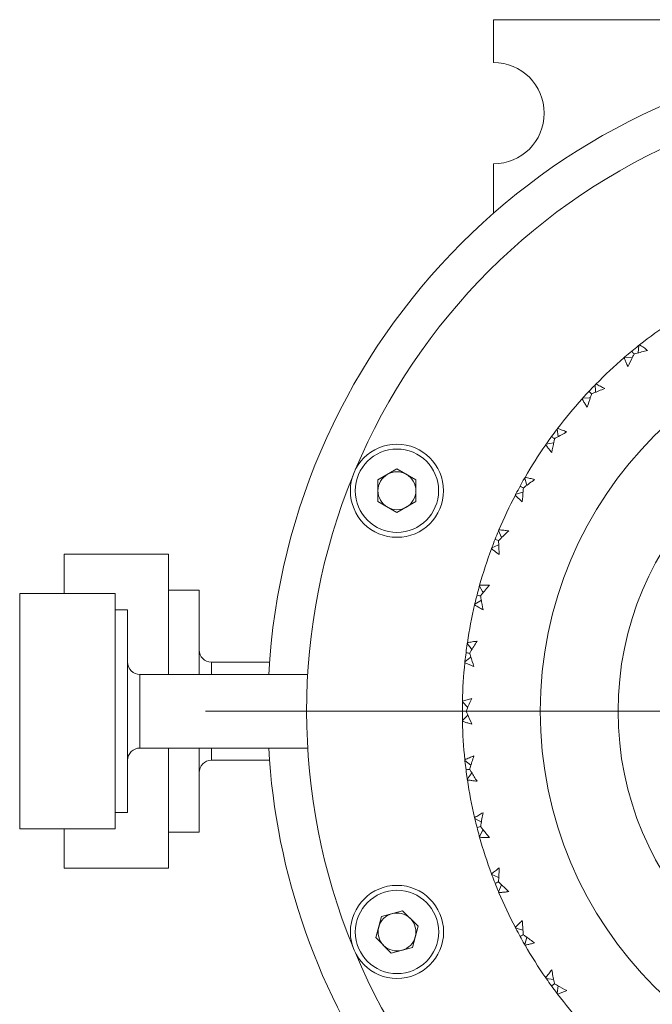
# Model space of a CAD drawing. Header units: inches. Extents: x 1.8 to 28.9, y 1.9 to 20.6.
# Tile 20 of 53: x 15.2 to 16.2, y 2.9 to 4.5. Entities that reach past the tile are written whole.
import ezdxf

# ---------------------------------------------------------------- set-up
doc = ezdxf.new("R2010")
doc.units = ezdxf.units.IN
doc.header["$MEASUREMENT"] = 0

# ---------------------------------------------------------------- blocks, each defined once
blk = doc.blocks.new('SW_CENTERMARKSYMBOL_9')
at = {"color": 0, "linetype": 'Continuous', "lineweight": 0}
blk.add_line((-0.2, 0), (-1.1625, 0), dxfattribs=at)

msp = doc.modelspace()

# ---------------------------------------------------------------- linework, layer by layer
at = {"color": 7, "linetype": 'Continuous', "lineweight": 15}
for p, q in [((15.9356, 4.4523), (16.5765, 4.4523)), ((15.9356, 4.3838), (15.9356, 4.4523)), ((15.9356, 4.1417), (15.9356, 4.2209)), ((16.1679, 3.9175), (16.1691, 3.9296)), ((16.1583, 3.9095), (16.1462, 3.9107)), ((16.0396, 3.7831), (16.0377, 3.7951)), ((16.0322, 3.773), (16.0202, 3.7711)), ((15.7806, 3.7315), (15.7502, 3.7139)), ((15.7806, 3.7315), (15.811, 3.7139)), ((15.7502, 3.7139), (15.7502, 3.6788)), ((15.811, 3.6788), (15.811, 3.7139)), ((15.7806, 3.6612), (15.7502, 3.6788)), ((15.811, 3.6788), (15.7806, 3.6612)), ((15.9487, 3.6211), (15.9439, 3.6322)), ((15.4139, 3.5943), (15.2466, 3.5943)), ((15.2466, 3.5943), (15.2466, 3.5313)), ((15.4139, 3.4014), (15.4139, 3.5943)), ((15.3285, 3.5313), (15.175, 3.5313)), ((15.175, 3.5313), (15.175, 3.1534)), ((15.3285, 3.1534), (15.3285, 3.5313)), ((15.4632, 3.5366), (15.4139, 3.5366)), ((15.4632, 3.5366), (15.4632, 3.4014)), ((15.9161, 3.5206), (15.9056, 3.5144)), ((15.3482, 3.5051), (15.3285, 3.5051)), ((15.3482, 3.5051), (15.3482, 3.1796)), ((15.576, 3.4211), (15.4828, 3.4211)), ((15.4828, 3.416), (15.4828, 3.4211)), ((15.4828, 3.4014), (15.4828, 3.416)), ((15.6373, 3.4014), (15.3679, 3.4014)), ((15.3679, 3.3928), (15.3679, 3.4014)), ((15.3679, 3.2833), (15.3679, 3.3928)), ((15.8943, 3.3486), (15.8857, 3.3572)), ((15.8943, 3.3361), (15.8857, 3.3275)), ((15.3679, 3.2833), (15.6373, 3.2833)), ((15.4139, 3.0904), (15.4139, 3.2833)), ((15.4632, 3.2833), (15.4632, 3.1481)), ((15.4828, 3.2636), (15.4828, 3.2833)), ((15.4828, 3.2636), (15.576, 3.2636)), ((15.8994, 3.2557), (15.8898, 3.2631)), ((15.3285, 3.1796), (15.3482, 3.1796)), ((15.9161, 3.1641), (15.9056, 3.1703)), ((15.175, 3.1534), (15.3285, 3.1534)), ((15.2466, 3.1534), (15.2466, 3.0904)), ((15.4139, 3.1481), (15.4632, 3.1481)), ((15.2466, 3.0904), (15.4139, 3.0904)), ((15.9487, 3.0636), (15.9439, 3.0525)), ((15.7559, 3.0129), (15.7898, 3.022)), ((15.8146, 2.9972), (15.7898, 3.022)), ((15.7559, 3.0129), (15.7468, 2.979)), ((15.8146, 2.9972), (15.8055, 2.9633)), ((15.983, 2.9907), (15.9713, 2.9941)), ((15.7468, 2.979), (15.7716, 2.9542)), ((15.989, 2.9797), (15.9857, 2.9681)), ((15.8055, 2.9633), (15.7716, 2.9542)), ((16.0322, 2.9117), (16.0202, 2.9136)), ((16.0396, 2.9016), (16.0377, 2.8896))]:
    msp.add_line(p, q, dxfattribs=at)
at = {"color": 7, "linetype": 'Continuous', "lineweight": 15, "flags": 128}
for points in [[(16.0995, 3.8544), (16.0995, 3.8562), (16.0991, 3.8665)], [(16.0909, 3.8452), (16.0891, 3.8452), (16.0788, 3.8448)], [(15.989, 3.705), (15.9885, 3.7067), (15.9857, 3.7166)], [(15.983, 3.694), (15.9812, 3.6935), (15.9713, 3.6906)], [(15.9441, 3.6094), (15.9424, 3.6087), (15.9329, 3.6046)], [(15.9192, 3.5328), (15.9182, 3.5344), (15.913, 3.5432)], [(15.901, 3.4415), (15.8998, 3.4429), (15.8935, 3.4511)], [(15.8994, 3.429), (15.8979, 3.4279), (15.8898, 3.4216)], [(15.901, 3.2432), (15.8998, 3.2418), (15.8935, 3.2336)], [(15.9192, 3.1519), (15.9182, 3.1503), (15.913, 3.1415)], [(15.9441, 3.0753), (15.9424, 3.076), (15.9329, 3.0801)]]:
    msp.add_lwpolyline(points, dxfattribs=at)
at = {"color": 7, "linetype": 'Continuous', "lineweight": 15}
for centre, radius in [((16.6356, 3.3423), 0.625), ((16.6356, 3.3423), 0.5), ((15.7806, 3.6963), 0.0748), ((15.7806, 3.6963), 0.0669), ((15.7807, 2.9881), 0.0748), ((15.7807, 2.9881), 0.0669)]:
    msp.add_circle(centre, radius, dxfattribs=at)
for centre, radius, start, end in [((16.6356, 3.3423), 1.0625, 93.1862, 176.8138), ((15.9356, 4.3023), 0.0814, 270, 90), ((16.6356, 3.3423), 1, 112.8262, 157.1913), ((16.6356, 3.3423), 0.75, 123.6427, 128.3573), ((16.6356, 3.3423), 0.75, 130.8427, 135.5573), ((16.6356, 3.3423), 0.75, 138.0427, 142.7573), ((16.6356, 3.3423), 0.75, 145.2427, 149.9573), ((16.6356, 3.3423), 1, 157.8262, 202.1913), ((15.7806, 3.6963), 0.0304, 120, 180), ((15.7806, 3.6963), 0.0304, 60, 120), ((15.7806, 3.6963), 0.0304, 0, 60), ((15.7806, 3.6963), 0.0304, 180, 240), ((15.7806, 3.6963), 0.0304, 300, 0), ((16.6356, 3.3423), 0.75, 152.4427, 157.1573), ((15.7806, 3.6963), 0.0304, 240, 300), ((16.6356, 3.3423), 0.75, 159.6427, 164.3573), ((16.6356, 3.3423), 0.75, 166.8427, 171.5573), ((15.4828, 3.4408), 0.0197, 180, 270), ((15.3679, 3.4211), 0.0197, 180, 270), ((16.6356, 3.3423), 0.75, 174.0427, 178.7573), ((16.6356, 3.3423), 0.75, 181.2427, 185.9573), ((15.3679, 3.2636), 0.0197, 90, 180), ((16.6356, 3.3423), 1.0625, 183.1862, 215.7361), ((15.4828, 3.2439), 0.0197, 90, 180), ((16.6356, 3.3423), 0.75, 188.4427, 193.1573), ((16.6356, 3.3423), 0.75, 195.6427, 200.3573), ((16.6356, 3.3423), 0.75, 202.8427, 207.5573), ((15.7807, 2.9881), 0.0304, 105, 165), ((15.7807, 2.9881), 0.0304, 45, 105), ((15.7807, 2.9881), 0.0304, 345, 45), ((15.7807, 2.9881), 0.0304, 165, 225), ((15.7807, 2.9881), 0.0304, 285, 345), ((15.7807, 2.9881), 0.0304, 225, 285), ((16.6356, 3.3423), 0.75, 210.0427, 214.7573), ((16.6356, 3.3423), 1, 202.8262, 247.1913), ((16.6356, 3.3423), 0.75, 217.2427, 221.9573)]:
    msp.add_arc(centre, radius, start, end, dxfattribs=at)
for points, knots in [([(16.1459, 3.9104), (16.1461, 3.9106), (16.15, 3.914), (16.1539, 3.9172), (16.1575, 3.9202)], [0, 0, 0, 0, 0.071581, 1, 1, 1, 1]), ([(16.1691, 3.9296), (16.1689, 3.9294), (16.165, 3.9264), (16.1612, 3.9233), (16.1575, 3.9202)], [0, 0, 0, 0, 0.043254, 1, 1, 1, 1]), ([(16.1575, 3.9202), (16.1584, 3.9191), (16.1597, 3.9176), (16.161, 3.9161), (16.1613, 3.9157)], [0, 0, 0, 0, 0.725033, 1, 1, 1, 1]), ([(16.1831, 3.9215), (16.1799, 3.9207), (16.1735, 3.919), (16.1662, 3.9171), (16.1622, 3.9159), (16.1613, 3.9157)], [0, 0, 0, 0, 0.440573, 0.881144, 1, 1, 1, 1]), ([(16.1691, 3.9296), (16.1693, 3.9298), (16.1696, 3.93), (16.17, 3.9303), (16.1702, 3.9305)], [0, 0, 0, 0, 0.559984, 1, 1, 1, 1]), ([(16.1702, 3.9305), (16.1724, 3.929), (16.1757, 3.9269), (16.1799, 3.9238), (16.182, 3.9223), (16.1831, 3.9215)], [0, 0, 0, 0, 0.49985, 0.749907, 1, 1, 1, 1]), ([(16.1462, 3.9107), (16.146, 3.9105), (16.1456, 3.9102), (16.1453, 3.9099), (16.1451, 3.9097)], [0, 0, 0, 0, 0.559996, 1, 1, 1, 1]), ([(16.1515, 3.8954), (16.1509, 3.8966), (16.1495, 3.8995), (16.1474, 3.9043), (16.1459, 3.9079), (16.1451, 3.9097)], [0, 0, 0, 0, 0.249909, 0.624894, 1, 1, 1, 1]), ([(16.1613, 3.9157), (16.1605, 3.9141), (16.1572, 3.9074), (16.154, 3.9006), (16.1515, 3.8954)], [0, 0, 0, 0, 0.231715, 1, 1, 1, 1]), ([(16.0991, 3.8665), (16.099, 3.8663), (16.0955, 3.8628), (16.0921, 3.8592), (16.0889, 3.8558)], [0, 0, 0, 0, 0.043253, 1, 1, 1, 1]), ([(16.1141, 3.8602), (16.111, 3.859), (16.1048, 3.8566), (16.0979, 3.8537), (16.094, 3.8521), (16.0932, 3.8517)], [0, 0, 0, 0, 0.440572, 0.881145, 1, 1, 1, 1]), ([(16.0991, 3.8665), (16.0993, 3.8667), (16.0997, 3.867), (16.1, 3.8673), (16.1001, 3.8675)], [0, 0, 0, 0, 0.559991, 1, 1, 1, 1]), ([(16.1001, 3.8675), (16.1025, 3.8663), (16.106, 3.8646), (16.1106, 3.8621), (16.1129, 3.8609), (16.1141, 3.8602)], [0, 0, 0, 0, 0.49985, 0.749906, 1, 1, 1, 1]), ([(16.0788, 3.8448), (16.0786, 3.8446), (16.0783, 3.8443), (16.078, 3.8439), (16.0779, 3.8438)], [0, 0, 0, 0, 0.560002, 1, 1, 1, 1]), ([(16.086, 3.8304), (16.0853, 3.8314), (16.0835, 3.8342), (16.0808, 3.8387), (16.0788, 3.8421), (16.0779, 3.8438)], [0, 0, 0, 0, 0.249908, 0.624893, 1, 1, 1, 1]), ([(16.0788, 3.8448), (16.079, 3.845), (16.0822, 3.8487), (16.0856, 3.8523), (16.0889, 3.8558)], [0, 0, 0, 0, 0.043252, 1, 1, 1, 1]), ([(16.0932, 3.8517), (16.0926, 3.8501), (16.0901, 3.843), (16.0878, 3.8358), (16.086, 3.8304)], [0, 0, 0, 0, 0.231715, 1, 1, 1, 1]), ([(16.0889, 3.8558), (16.0899, 3.8548), (16.0914, 3.8534), (16.0928, 3.8521), (16.0932, 3.8517)], [0, 0, 0, 0, 0.725036, 1, 1, 1, 1]), ([(16.0377, 3.7951), (16.0376, 3.7949), (16.0345, 3.791), (16.0316, 3.787), (16.0288, 3.7832)], [0, 0, 0, 0, 0.0432528, 1, 1, 1, 1]), ([(16.0377, 3.7951), (16.0378, 3.7953), (16.0381, 3.7957), (16.0384, 3.7961), (16.0385, 3.7962)], [0, 0, 0, 0, 0.559993, 1, 1, 1, 1]), ([(16.0385, 3.7962), (16.041, 3.7954), (16.0447, 3.7941), (16.0496, 3.7923), (16.052, 3.7913), (16.0533, 3.7908)], [0, 0, 0, 0, 0.499851, 0.749907, 1, 1, 1, 1]), ([(16.02, 3.7707), (16.0202, 3.771), (16.0231, 3.7752), (16.0261, 3.7794), (16.0288, 3.7832)], [0, 0, 0, 0, 0.071581, 1, 1, 1, 1]), ([(16.0288, 3.7832), (16.03, 3.7823), (16.0316, 3.7812), (16.0332, 3.78), (16.0336, 3.7797)], [0, 0, 0, 0, 0.725036, 1, 1, 1, 1]), ([(16.0336, 3.7797), (16.0333, 3.778), (16.0317, 3.7707), (16.0303, 3.7633), (16.0292, 3.7576)], [0, 0, 0, 0, 0.231717, 1, 1, 1, 1]), ([(16.0533, 3.7908), (16.0504, 3.7892), (16.0446, 3.786), (16.038, 3.7823), (16.0344, 3.7802), (16.0336, 3.7797)], [0, 0, 0, 0, 0.440571, 0.881144, 1, 1, 1, 1]), ([(16.0202, 3.7711), (16.0201, 3.7709), (16.0198, 3.7705), (16.0195, 3.7701), (16.0194, 3.7699)], [0, 0, 0, 0, 0.559998, 1, 1, 1, 1]), ([(16.0292, 3.7576), (16.0283, 3.7586), (16.0262, 3.7611), (16.023, 3.7652), (16.0206, 3.7684), (16.0194, 3.7699)], [0, 0, 0, 0, 0.24991, 0.624893, 1, 1, 1, 1]), ([(15.9857, 3.7166), (15.9855, 3.7164), (15.983, 3.7122), (15.9806, 3.7078), (15.9784, 3.7037)], [0, 0, 0, 0, 0.043252, 1, 1, 1, 1]), ([(16.0016, 3.7143), (15.999, 3.7123), (15.9936, 3.7084), (15.9876, 3.7039), (15.9843, 3.7014), (15.9836, 3.7008)], [0, 0, 0, 0, 0.440571, 0.881144, 1, 1, 1, 1]), ([(15.9857, 3.7166), (15.9858, 3.7168), (15.986, 3.7172), (15.9863, 3.7177), (15.9864, 3.7178)], [0, 0, 0, 0, 0.559987, 1, 1, 1, 1]), ([(15.9864, 3.7178), (15.9889, 3.7173), (15.9928, 3.7165), (15.9979, 3.7153), (16.0004, 3.7146), (16.0016, 3.7143)], [0, 0, 0, 0, 0.499851, 0.749906, 1, 1, 1, 1]), ([(15.9714, 3.6906), (15.9715, 3.6908), (15.9737, 3.6952), (15.9761, 3.6995), (15.9784, 3.7037)], [0, 0, 0, 0, 0.0432521, 1, 1, 1, 1]), ([(15.9784, 3.7037), (15.9796, 3.703), (15.9814, 3.702), (15.9831, 3.7011), (15.9836, 3.7008)], [0, 0, 0, 0, 0.725033, 1, 1, 1, 1]), ([(15.9836, 3.7008), (15.9834, 3.6991), (15.9828, 3.6916), (15.9823, 3.6841), (15.9819, 3.6783)], [0, 0, 0, 0, 0.231715, 1, 1, 1, 1]), ([(15.9713, 3.6906), (15.9712, 3.6903), (15.971, 3.6899), (15.9708, 3.6895), (15.9707, 3.6893)], [0, 0, 0, 0, 0.559982, 1, 1, 1, 1]), ([(15.9819, 3.6783), (15.9809, 3.6792), (15.9785, 3.6814), (15.9748, 3.6851), (15.9721, 3.6879), (15.9707, 3.6893)], [0, 0, 0, 0, 0.249908, 0.624893, 1, 1, 1, 1]), ([(15.9439, 3.6322), (15.9438, 3.632), (15.9418, 3.6274), (15.94, 3.6228), (15.9383, 3.6184)], [0, 0, 0, 0, 0.043254, 1, 1, 1, 1]), ([(15.96, 3.6319), (15.9576, 3.6296), (15.9528, 3.6251), (15.9474, 3.6198), (15.9444, 3.6169), (15.9438, 3.6163)], [0, 0, 0, 0, 0.440571, 0.881144, 1, 1, 1, 1]), ([(15.9439, 3.6322), (15.944, 3.6324), (15.9442, 3.6329), (15.9443, 3.6333), (15.9444, 3.6335)], [0, 0, 0, 0, 0.559985, 1, 1, 1, 1]), ([(15.9444, 3.6335), (15.947, 3.6333), (15.951, 3.633), (15.9562, 3.6324), (15.9587, 3.632), (15.96, 3.6319)], [0, 0, 0, 0, 0.49985, 0.749908, 1, 1, 1, 1]), ([(15.9329, 3.6046), (15.9328, 3.6043), (15.9327, 3.6039), (15.9325, 3.6034), (15.9324, 3.6033)], [0, 0, 0, 0, 0.559995, 1, 1, 1, 1]), ([(15.9329, 3.6046), (15.933, 3.6048), (15.9347, 3.6094), (15.9365, 3.614), (15.9383, 3.6184)], [0, 0, 0, 0, 0.043252, 1, 1, 1, 1]), ([(15.9383, 3.6184), (15.9396, 3.6179), (15.9414, 3.6172), (15.9433, 3.6165), (15.9438, 3.6163)], [0, 0, 0, 0, 0.725037, 1, 1, 1, 1]), ([(15.9438, 3.6163), (15.9438, 3.6145), (15.9441, 3.607), (15.9446, 3.5995), (15.9449, 3.5938)], [0, 0, 0, 0, 0.231715, 1, 1, 1, 1]), ([(15.9449, 3.5938), (15.9439, 3.5945), (15.9412, 3.5964), (15.9371, 3.5996), (15.934, 3.602), (15.9324, 3.6033)], [0, 0, 0, 0, 0.249909, 0.624893, 1, 1, 1, 1]), ([(15.913, 3.5432), (15.9129, 3.543), (15.9116, 3.5382), (15.9103, 3.5335), (15.9092, 3.5289)], [0, 0, 0, 0, 0.043252, 1, 1, 1, 1]), ([(15.913, 3.5432), (15.9131, 3.5435), (15.9132, 3.5439), (15.9133, 3.5444), (15.9134, 3.5446)], [0, 0, 0, 0, 0.559997, 1, 1, 1, 1]), ([(15.9134, 3.5446), (15.916, 3.5447), (15.9199, 3.5449), (15.9252, 3.5449), (15.9278, 3.5449), (15.9291, 3.5449)], [0, 0, 0, 0, 0.4998498, 0.7499066, 1, 1, 1, 1]), ([(15.9291, 3.5449), (15.927, 3.5424), (15.9227, 3.5373), (15.918, 3.5314), (15.9154, 3.5281), (15.9149, 3.5274)], [0, 0, 0, 0, 0.440572, 0.881145, 1, 1, 1, 1]), ([(15.9056, 3.5144), (15.9057, 3.5147), (15.9067, 3.5195), (15.908, 3.5243), (15.9092, 3.5289)], [0, 0, 0, 0, 0.043253, 1, 1, 1, 1]), ([(15.9092, 3.5289), (15.9106, 3.5285), (15.9125, 3.528), (15.9144, 3.5275), (15.9149, 3.5274)], [0, 0, 0, 0, 0.725033, 1, 1, 1, 1]), ([(15.9149, 3.5274), (15.9152, 3.5257), (15.9164, 3.5183), (15.9178, 3.5109), (15.9189, 3.5052)], [0, 0, 0, 0, 0.231716, 1, 1, 1, 1]), ([(15.9056, 3.5144), (15.9056, 3.5142), (15.9054, 3.5137), (15.9053, 3.5133), (15.9053, 3.5131)], [0, 0, 0, 0, 0.559992, 1, 1, 1, 1]), ([(15.9189, 3.5052), (15.9177, 3.5058), (15.9149, 3.5074), (15.9103, 3.51), (15.907, 3.512), (15.9053, 3.5131)], [0, 0, 0, 0, 0.24991, 0.624892, 1, 1, 1, 1]), ([(15.8936, 3.4514), (15.8935, 3.4511), (15.8927, 3.4461), (15.8921, 3.441), (15.8915, 3.4363)], [0, 0, 0, 0, 0.067649, 1, 1, 1, 1]), ([(15.8935, 3.4511), (15.8936, 3.4513), (15.8936, 3.4518), (15.8937, 3.4523), (15.8937, 3.4525)], [0, 0, 0, 0, 0.559995, 1, 1, 1, 1]), ([(15.8937, 3.4525), (15.8963, 3.4529), (15.9002, 3.4536), (15.9054, 3.4543), (15.908, 3.4546), (15.9092, 3.4548)], [0, 0, 0, 0, 0.4998513, 0.7499058, 1, 1, 1, 1]), ([(15.9092, 3.4548), (15.9075, 3.452), (15.9039, 3.4464), (15.9, 3.44), (15.8978, 3.4364), (15.8974, 3.4356)], [0, 0, 0, 0, 0.440572, 0.881144, 1, 1, 1, 1]), ([(15.8898, 3.4212), (15.8898, 3.4215), (15.8903, 3.4266), (15.8909, 3.4317), (15.8915, 3.4363)], [0, 0, 0, 0, 0.071583, 1, 1, 1, 1]), ([(15.8915, 3.4363), (15.8929, 3.4362), (15.8949, 3.4359), (15.8968, 3.4357), (15.8974, 3.4356)], [0, 0, 0, 0, 0.725035, 1, 1, 1, 1]), ([(15.8974, 3.4356), (15.8979, 3.4339), (15.9, 3.4267), (15.9023, 3.4196), (15.9041, 3.4141)], [0, 0, 0, 0, 0.231715, 1, 1, 1, 1]), ([(15.8898, 3.4216), (15.8898, 3.4213), (15.8897, 3.4209), (15.8897, 3.4204), (15.8897, 3.4202)], [0, 0, 0, 0, 0.559991, 1, 1, 1, 1]), ([(15.9041, 3.4141), (15.9029, 3.4146), (15.8999, 3.4157), (15.895, 3.4178), (15.8914, 3.4194), (15.8897, 3.4202)], [0, 0, 0, 0, 0.249908, 0.624891, 1, 1, 1, 1]), ([(15.8858, 3.3572), (15.8857, 3.357), (15.8856, 3.352), (15.8856, 3.3471), (15.8856, 3.3423)], [0, 0, 0, 0, 0.043253, 1, 1, 1, 1]), ([(15.8857, 3.3572), (15.8858, 3.3575), (15.8858, 3.3579), (15.8858, 3.3584), (15.8858, 3.3586)], [0, 0, 0, 0, 0.559993, 1, 1, 1, 1]), ([(15.8858, 3.3586), (15.8883, 3.3594), (15.892, 3.3605), (15.8971, 3.3619), (15.8996, 3.3625), (15.9009, 3.3629)], [0, 0, 0, 0, 0.499849, 0.749905, 1, 1, 1, 1]), ([(15.9009, 3.3629), (15.8995, 3.3599), (15.8967, 3.3539), (15.8936, 3.347), (15.8919, 3.3432), (15.8915, 3.3423)], [0, 0, 0, 0, 0.440572, 0.881144, 1, 1, 1, 1]), ([(15.8856, 3.3423), (15.887, 3.3423), (15.889, 3.3423), (15.891, 3.3423), (15.8915, 3.3423)], [0, 0, 0, 0, 0.725036, 1, 1, 1, 1]), ([(15.8858, 3.3271), (15.8858, 3.3274), (15.8856, 3.3325), (15.8856, 3.3376), (15.8856, 3.3423)], [0, 0, 0, 0, 0.071583, 1, 1, 1, 1]), ([(15.8915, 3.3423), (15.8922, 3.3408), (15.8953, 3.3339), (15.8984, 3.3271), (15.9009, 3.3218)], [0, 0, 0, 0, 0.231716, 1, 1, 1, 1]), ([(15.8857, 3.3275), (15.8858, 3.3272), (15.8858, 3.3268), (15.8858, 3.3263), (15.8858, 3.3261)], [0, 0, 0, 0, 0.559993, 1, 1, 1, 1]), ([(15.9009, 3.3218), (15.8996, 3.3222), (15.8965, 3.323), (15.8914, 3.3243), (15.8877, 3.3255), (15.8858, 3.3261)], [0, 0, 0, 0, 0.2499103, 0.6248944, 1, 1, 1, 1]), ([(15.8897, 3.2645), (15.892, 3.2656), (15.8956, 3.2672), (15.9005, 3.2692), (15.9029, 3.2701), (15.9041, 3.2706)], [0, 0, 0, 0, 0.499852, 0.749906, 1, 1, 1, 1]), ([(15.8898, 3.2631), (15.8898, 3.2634), (15.8897, 3.2638), (15.8897, 3.2643), (15.8897, 3.2645)], [0, 0, 0, 0, 0.559991, 1, 1, 1, 1]), ([(15.8898, 3.2631), (15.8898, 3.2629), (15.8903, 3.258), (15.8909, 3.253), (15.8915, 3.2484)], [0, 0, 0, 0, 0.043253, 1, 1, 1, 1]), ([(15.9041, 3.2706), (15.9031, 3.2675), (15.9011, 3.2612), (15.8988, 3.254), (15.8976, 3.2499), (15.8974, 3.2491)], [0, 0, 0, 0, 0.440572, 0.881144, 1, 1, 1, 1]), ([(15.8915, 3.2484), (15.8929, 3.2485), (15.8949, 3.2488), (15.8968, 3.249), (15.8974, 3.2491)], [0, 0, 0, 0, 0.725035, 1, 1, 1, 1]), ([(15.8935, 3.2336), (15.8935, 3.2339), (15.8927, 3.2387), (15.8921, 3.2437), (15.8915, 3.2484)], [0, 0, 0, 0, 0.043253, 1, 1, 1, 1]), ([(15.8974, 3.2491), (15.8983, 3.2476), (15.9022, 3.2412), (15.9062, 3.2348), (15.9092, 3.2299)], [0, 0, 0, 0, 0.231715, 1, 1, 1, 1]), ([(15.8935, 3.2336), (15.8936, 3.2334), (15.8936, 3.2329), (15.8937, 3.2324), (15.8937, 3.2322)], [0, 0, 0, 0, 0.559995, 1, 1, 1, 1]), ([(15.9092, 3.2299), (15.908, 3.2301), (15.9047, 3.2305), (15.8995, 3.2312), (15.8957, 3.2319), (15.8937, 3.2322)], [0, 0, 0, 0, 0.24991, 0.624893, 1, 1, 1, 1]), ([(15.9053, 3.1716), (15.9075, 3.173), (15.9109, 3.175), (15.9154, 3.1776), (15.9177, 3.1789), (15.9189, 3.1795)], [0, 0, 0, 0, 0.499851, 0.749907, 1, 1, 1, 1]), ([(15.9189, 3.1795), (15.9183, 3.1762), (15.917, 3.1697), (15.9157, 3.1623), (15.915, 3.1582), (15.9149, 3.1573)], [0, 0, 0, 0, 0.440572, 0.881144, 1, 1, 1, 1]), ([(15.9056, 3.1703), (15.9056, 3.1705), (15.9054, 3.171), (15.9053, 3.1714), (15.9053, 3.1716)], [0, 0, 0, 0, 0.559992, 1, 1, 1, 1]), ([(15.9056, 3.1703), (15.9057, 3.17), (15.9067, 3.1652), (15.908, 3.1604), (15.9092, 3.1558)], [0, 0, 0, 0, 0.043253, 1, 1, 1, 1]), ([(15.9092, 3.1558), (15.9106, 3.1562), (15.9125, 3.1567), (15.9144, 3.1572), (15.9149, 3.1573)], [0, 0, 0, 0, 0.725033, 1, 1, 1, 1]), ([(15.913, 3.1415), (15.9129, 3.1417), (15.9116, 3.1465), (15.9103, 3.1512), (15.9092, 3.1558)], [0, 0, 0, 0, 0.043252, 1, 1, 1, 1]), ([(15.9149, 3.1573), (15.916, 3.1559), (15.9206, 3.15), (15.9254, 3.1442), (15.9291, 3.1398)], [0, 0, 0, 0, 0.231715, 1, 1, 1, 1]), ([(15.913, 3.1415), (15.9131, 3.1412), (15.9132, 3.1408), (15.9133, 3.1403), (15.9134, 3.1401)], [0, 0, 0, 0, 0.559997, 1, 1, 1, 1]), ([(15.9291, 3.1398), (15.9278, 3.1398), (15.9245, 3.1397), (15.9193, 3.1398), (15.9153, 3.14), (15.9134, 3.1401)], [0, 0, 0, 0, 0.24991, 0.624893, 1, 1, 1, 1]), ([(15.9324, 3.0814), (15.9345, 3.0831), (15.9376, 3.0855), (15.9418, 3.0887), (15.9439, 3.0902), (15.9449, 3.0909)], [0, 0, 0, 0, 0.499851, 0.749906, 1, 1, 1, 1]), ([(15.9449, 3.0909), (15.9447, 3.0876), (15.9443, 3.081), (15.944, 3.0735), (15.9438, 3.0693), (15.9438, 3.0684)], [0, 0, 0, 0, 0.440572, 0.881144, 1, 1, 1, 1]), ([(15.9329, 3.0801), (15.9328, 3.0804), (15.9327, 3.0808), (15.9325, 3.0813), (15.9324, 3.0814)], [0, 0, 0, 0, 0.559995, 1, 1, 1, 1]), ([(15.9329, 3.0801), (15.933, 3.0799), (15.9347, 3.0753), (15.9365, 3.0707), (15.9383, 3.0663)], [0, 0, 0, 0, 0.043252, 1, 1, 1, 1]), ([(15.9383, 3.0663), (15.9396, 3.0668), (15.9414, 3.0675), (15.9433, 3.0682), (15.9438, 3.0684)], [0, 0, 0, 0, 0.725037, 1, 1, 1, 1]), ([(15.9439, 3.0525), (15.9438, 3.0527), (15.9418, 3.0573), (15.94, 3.0619), (15.9383, 3.0663)], [0, 0, 0, 0, 0.043254, 1, 1, 1, 1]), ([(15.9438, 3.0684), (15.945, 3.0672), (15.9504, 3.0619), (15.9558, 3.0568), (15.96, 3.0528)], [0, 0, 0, 0, 0.231715, 1, 1, 1, 1]), ([(15.9439, 3.0525), (15.944, 3.0523), (15.9442, 3.0518), (15.9443, 3.0514), (15.9444, 3.0512)], [0, 0, 0, 0, 0.559985, 1, 1, 1, 1]), ([(15.96, 3.0528), (15.9587, 3.0527), (15.9555, 3.0522), (15.9503, 3.0517), (15.9464, 3.0514), (15.9444, 3.0512)], [0, 0, 0, 0, 0.249908, 0.624895, 1, 1, 1, 1]), ([(15.9707, 2.9954), (15.9725, 2.9973), (15.9753, 3.0001), (15.979, 3.0037), (15.9809, 3.0055), (15.9819, 3.0064)], [0, 0, 0, 0, 0.49985, 0.749907, 1, 1, 1, 1]), ([(15.9819, 3.0064), (15.9821, 3.0031), (15.9825, 2.9965), (15.9831, 2.989), (15.9835, 2.9848), (15.9836, 2.9839)], [0, 0, 0, 0, 0.440572, 0.881144, 1, 1, 1, 1]), ([(15.9713, 2.9941), (15.9712, 2.9944), (15.971, 2.9948), (15.9708, 2.9952), (15.9707, 2.9954)], [0, 0, 0, 0, 0.559982, 1, 1, 1, 1]), ([(15.9714, 2.9941), (15.9715, 2.9939), (15.9737, 2.9895), (15.9761, 2.9852), (15.9784, 2.981)], [0, 0, 0, 0, 0.0432521, 1, 1, 1, 1]), ([(15.9784, 2.981), (15.9796, 2.9817), (15.9814, 2.9827), (15.9831, 2.9836), (15.9836, 2.9839)], [0, 0, 0, 0, 0.725033, 1, 1, 1, 1]), ([(15.9857, 2.9681), (15.9855, 2.9683), (15.983, 2.9725), (15.9806, 2.9769), (15.9784, 2.981)], [0, 0, 0, 0, 0.043252, 1, 1, 1, 1]), ([(15.9836, 2.9839), (15.9849, 2.9828), (15.9909, 2.9783), (15.997, 2.9738), (16.0016, 2.9704)], [0, 0, 0, 0, 0.231715, 1, 1, 1, 1]), ([(15.9857, 2.9681), (15.9858, 2.9679), (15.986, 2.9675), (15.9863, 2.967), (15.9864, 2.9669)], [0, 0, 0, 0, 0.559987, 1, 1, 1, 1]), ([(16.0016, 2.9704), (16.0004, 2.9701), (15.9972, 2.9693), (15.9921, 2.9681), (15.9883, 2.9673), (15.9864, 2.9669)], [0, 0, 0, 0, 0.24991, 0.624893, 1, 1, 1, 1]), ([(16.0194, 2.9148), (16.021, 2.9169), (16.0234, 2.92), (16.0266, 2.9241), (16.0283, 2.9261), (16.0292, 2.9271)], [0, 0, 0, 0, 0.499851, 0.749906, 1, 1, 1, 1]), ([(16.0292, 2.9271), (16.0298, 2.9238), (16.031, 2.9173), (16.0326, 2.91), (16.0334, 2.9059), (16.0336, 2.905)], [0, 0, 0, 0, 0.440572, 0.881144, 1, 1, 1, 1]), ([(16.0202, 2.9136), (16.0201, 2.9138), (16.0198, 2.9142), (16.0195, 2.9146), (16.0194, 2.9148)], [0, 0, 0, 0, 0.559998, 1, 1, 1, 1]), ([(16.0202, 2.9136), (16.0204, 2.9134), (16.0231, 2.9093), (16.0261, 2.9053), (16.0288, 2.9015)], [0, 0, 0, 0, 0.0432529, 1, 1, 1, 1]), ([(16.0288, 2.9015), (16.03, 2.9024), (16.0316, 2.9035), (16.0332, 2.9047), (16.0336, 2.905)], [0, 0, 0, 0, 0.725036, 1, 1, 1, 1]), ([(16.038, 2.8892), (16.0377, 2.8895), (16.0346, 2.8936), (16.0316, 2.8977), (16.0288, 2.9015)], [0, 0, 0, 0, 0.071583, 1, 1, 1, 1]), ([(16.0336, 2.905), (16.0351, 2.9041), (16.0416, 2.9003), (16.0482, 2.8967), (16.0533, 2.8939)], [0, 0, 0, 0, 0.231715, 1, 1, 1, 1]), ([(16.0533, 2.8939), (16.052, 2.8934), (16.049, 2.8922), (16.0441, 2.8904), (16.0404, 2.8891), (16.0385, 2.8885)], [0, 0, 0, 0, 0.249909, 0.6248926, 1, 1, 1, 1]), ([(16.0377, 2.8896), (16.0378, 2.8894), (16.0381, 2.889), (16.0384, 2.8886), (16.0385, 2.8885)], [0, 0, 0, 0, 0.559993, 1, 1, 1, 1])]:
    msp.add_open_spline(points, degree=3, knots=knots, dxfattribs=at)

# ---------------------------------------------------------------- block references
at = {"color": 7, "linetype": 'Continuous', "lineweight": 0}
msp.add_blockref('SW_CENTERMARKSYMBOL_9', (16.6356, 3.3423), dxfattribs=at)

doc.saveas('drawing.dxf')
